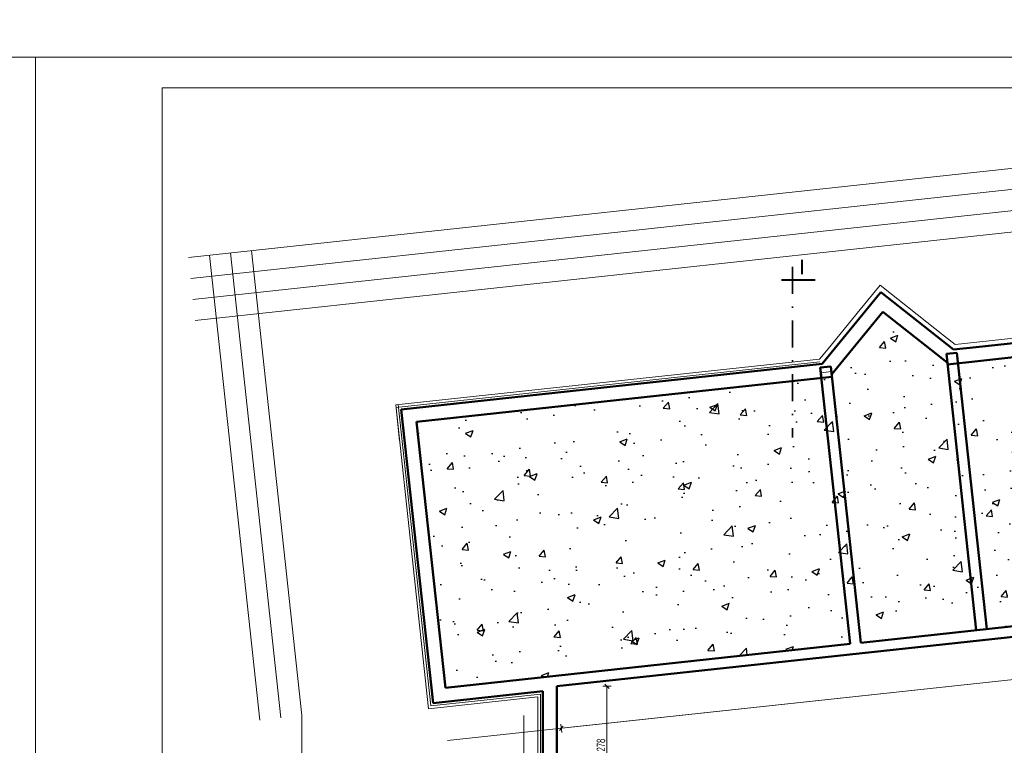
# Model space of a CAD drawing. Header units: millimetres. Extents: x 72202 to 304796, y 21658 to 519946.
# Tile 23 of 95: x 200516 to 202846, y 201760 to 203478. Entities that reach past the tile are written whole.
import ezdxf

# ---------------------------------------------------------------- set-up
doc = ezdxf.new("R2010")
doc.units = ezdxf.units.MM
doc.linetypes.add('ACAD_ISO10W100', pattern=[18.5, 12, -3, 0.5, -3])
doc.linetypes.add('DASHDOT', pattern=[25.4, 12.7, -6.35, 0, -6.35])
doc.layers.get('Defpoints').update_dxf_attribs({"color": 3})
for name, color, linetype, lineweight in [('kreskowanie', 9, 'Continuous', 5), ('linia - gruba - projektowana', 170, 'Continuous', 50), ('linia - ściany do wyburzenia', 9, 'Continuous', 5), ('LINIA CIENKA', 7, 'Continuous', 13), ('LINIA KRESKOWANIE', 9, 'Continuous', 5), ('LINIA WYMIAROWANIE', 1, 'Continuous', 9), ('ściana_istniejąca', 7, 'Continuous', 35)]:
    doc.layers.add(name, color=color, linetype=linetype, lineweight=lineweight)
doc.layers.add('LINIA-NIE DRUKOWAĆ', color=3, linetype='Continuous', lineweight=20, plot=False)
doc.styles.add('simplex', font='arial.ttf')
doc.styles.get("Standard").update_dxf_attribs({"font": 'ARIALN.TTF', "width": 0.75})
doc.linetypes.add('GRADZINOWANIE', pattern='A,0.00254,-2.54,[134,ltypeshp.shx,S=2.54,R=0,X=-2.54,Y=0],-5.08,[134,ltypeshp.shx,S=2.54,R=180,X=2.54,Y=0],-2.54', length=10.16254)
doc.dimstyles.new('sebek100', dxfattribs={"dimtxt": 17, "dimasz": 10, "dimexe": 10, "dimexo": 20, "dimgap": 4, "dimtad": 1, "dimrnd": 0.5, "dimtxsty": 'Standard', "dimblk": 'OBLIQUE', "dimcen": 8, "dimclre": 1, "dimazin": 0, "dimtm": 1e-09, "dimtfac": 1, "dimtix": 1, "dimtmove": 1, "dimatfit": 3, "dimldrblk": 'zas', "dimfxl": 0, "dimtolj": 2, "dimlwd": -1, "dimlwe": -1, "dimarcsym": 0})

# ---------------------------------------------------------------- blocks, each defined once
blk = doc.blocks.new('_Oblique')
at = {"color": 0, "linetype": 'ByBlock', "lineweight": -2}
blk.add_line((-0.5, -0.5), (0.5, 0.5), dxfattribs=at)
blk = doc.blocks.new('*D72')
at = {"layer": 'Defpoints', "color": 0, "lineweight": -3, "ltscale": 4}
for p in [(207453.3, 203691.7), (200553.3, 203234.1), (207453.3, 203234.1)]:
    blk.add_point(p, dxfattribs=at)
at = {"layer": 'LINIA CIENKA', "ltscale": 4}
for p, q in [((200553.3, 203681.7), (200553.3, 203701.7)), ((207453.3, 203681.7), (207453.3, 203701.7))]:
    blk.add_line(p, q, dxfattribs=at)
at = {"layer": 'LINIA CIENKA', "color": 0, "ltscale": 4}
blk.add_line((200553.3, 203691.7), (207453.3, 203691.7), dxfattribs=at)
at = {"layer": 'LINIA CIENKA', "color": 0, "ltscale": 4, "xscale": 10, "yscale": 10, "zscale": 10, "rotation": 180}
blk.add_blockref('_Oblique', (200553.3, 203691.7), dxfattribs=at)
at = {"layer": 'LINIA CIENKA', "color": 0, "ltscale": 4, "xscale": 10, "yscale": 10, "zscale": 10}
blk.add_blockref('_Oblique', (207453.3, 203691.7), dxfattribs=at)
at = {"layer": 'LINIA CIENKA', "color": 0, "lineweight": -3, "ltscale": 4, "insert": (204003.3, 203797.8), "char_height": 200, "attachment_point": 5}
blk.add_mtext('\\A2;6900', dxfattribs=at)
blk = doc.blocks.new('zas')
blk = doc.blocks.new('*D74')
at = {"layer": 'Defpoints', "color": 0, "lineweight": -3, "ltscale": 4}
for p in [(200553.3, 203691.7), (193653.3, 203234.1), (200553.3, 203234.1)]:
    blk.add_point(p, dxfattribs=at)
at = {"layer": 'LINIA CIENKA', "ltscale": 4}
for p, q in [((193653.3, 203681.7), (193653.3, 203701.7)), ((200553.3, 203681.7), (200553.3, 203701.7))]:
    blk.add_line(p, q, dxfattribs=at)
at = {"layer": 'LINIA CIENKA', "color": 0, "ltscale": 4}
blk.add_line((193653.3, 203691.7), (200553.3, 203691.7), dxfattribs=at)
at = {"layer": 'LINIA CIENKA', "color": 0, "ltscale": 4, "xscale": 10, "yscale": 10, "zscale": 10, "rotation": 180}
blk.add_blockref('_Oblique', (193653.3, 203691.7), dxfattribs=at)
at = {"layer": 'LINIA CIENKA', "color": 0, "ltscale": 4, "xscale": 10, "yscale": 10, "zscale": 10}
blk.add_blockref('_Oblique', (200553.3, 203691.7), dxfattribs=at)
at = {"layer": 'LINIA CIENKA', "color": 0, "lineweight": -3, "ltscale": 4, "insert": (197103.3, 203797.8), "char_height": 200, "attachment_point": 5}
blk.add_mtext('\\A2;6900', dxfattribs=at)
blk = doc.blocks.new('*D221')
at = {"layer": 'Defpoints', "color": 0, "lineweight": -3, "ltscale": 4}
for p in [(205734.2, 202327.6), (205745, 202228.2), (201786.8, 201900)]:
    blk.add_point(p, dxfattribs=at)
at = {"layer": 'LINIA WYMIAROWANIE', "color": 0, "ltscale": 4}
blk.add_line((201797.6, 201800.6), (205745, 202228.2), dxfattribs=at)
at = {"layer": 'LINIA WYMIAROWANIE', "ltscale": 4}
for p, q in [((205743.9, 202238.1), (205746.1, 202218.2)), ((201796.5, 201810.6), (201798.6, 201790.7))]:
    blk.add_line(p, q, dxfattribs=at)
at = {"layer": 'LINIA WYMIAROWANIE', "color": 0, "ltscale": 4, "xscale": 10, "yscale": 10, "zscale": 10}
for p, rotation in [((205745, 202228.2), 6.182017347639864), ((201797.6, 201800.6), 186.1820173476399)]:
    blk.add_blockref('_Oblique', p, dxfattribs=dict(at, rotation=rotation))
at = {"layer": 'LINIA WYMIAROWANIE', "color": 0, "lineweight": -3, "ltscale": 4, "insert": (203769.8, 202028.5), "char_height": 20, "attachment_point": 5, "rotation": 6.182}
blk.add_mtext('\\A2;3970', dxfattribs=at)
blk = doc.blocks.new('*D222')
at = {"layer": 'Defpoints', "color": 0, "lineweight": -3, "ltscale": 4}
for p in [(201786.8, 201900), (201786.8, 201622), (201905.3, 201622)]:
    blk.add_point(p, dxfattribs=at)
at = {"layer": 'LINIA WYMIAROWANIE', "ltscale": 4}
for p, q in [((201895.3, 201900), (201915.3, 201900)), ((201895.3, 201622), (201915.3, 201622))]:
    blk.add_line(p, q, dxfattribs=at)
at = {"layer": 'LINIA WYMIAROWANIE', "color": 0, "ltscale": 4}
blk.add_line((201905.3, 201900), (201905.3, 201622), dxfattribs=at)
at = {"layer": 'LINIA WYMIAROWANIE', "color": 0, "ltscale": 4, "xscale": 10, "yscale": 10, "zscale": 10}
for p, rotation in [((201905.3, 201900), 90), ((201905.3, 201622), 270)]:
    blk.add_blockref('_Oblique', p, dxfattribs=dict(at, rotation=rotation))
at = {"layer": 'LINIA WYMIAROWANIE', "color": 0, "lineweight": -3, "ltscale": 4, "insert": (201891.1, 201761), "char_height": 20, "attachment_point": 5, "rotation": 90}
blk.add_mtext('\\A2;278', dxfattribs=at)
blk = doc.blocks.new('*D316')
at = {"layer": 'Defpoints', "color": 0, "lineweight": -3, "ltscale": 1.2}
for p in [(202465.3, 221218.8), (202465.3, 41854.9), (202493.3, 41854.9)]:
    blk.add_point(p, dxfattribs=at)
at = {"layer": 'LINIA WYMIAROWANIE', "color": 1, "ltscale": 1.2}
for p, q in [((202465.3, 41859.9), (202465.3, 41844.9)), ((202493.3, 41854.9), (202493.3, 41844.9))]:
    blk.add_line(p, q, dxfattribs=at)
at = {"layer": 'LINIA WYMIAROWANIE', "color": 0, "ltscale": 1.2}
blk.add_line((202493.3, 41854.9), (202465.3, 41854.9), dxfattribs=at)
at = {"layer": 'LINIA WYMIAROWANIE', "color": 0, "ltscale": 1.2, "xscale": 10, "yscale": 10, "zscale": 10, "rotation": 180}
blk.add_blockref('_Oblique', (202465.3, 41854.9), dxfattribs=at)
at = {"layer": 'LINIA WYMIAROWANIE', "color": 0, "ltscale": 1.2, "xscale": 10, "yscale": 10, "zscale": 10}
blk.add_blockref('_Oblique', (202493.3, 41854.9), dxfattribs=at)
at = {"layer": 'LINIA WYMIAROWANIE', "color": 0, "lineweight": -3, "ltscale": 1.2, "insert": (202479.3, 41868.1), "char_height": 18, "attachment_point": 5}
blk.add_mtext('\\A2;28', dxfattribs=at)

msp = doc.modelspace()

# ---------------------------------------------------------------- hatches: boundary and pattern name
at = {"layer": 'linia - ściany do wyburzenia', "lineweight": -3, "ltscale": 1.2}
h = msp.add_hatch(dxfattribs=at)
h.set_pattern_fill('AR-CONC', color=256)
h.set_pattern_definition([(50, (54647.69, -3160), (182.18467, -15.939086), [19.05, -209.55]), (355, (54647.69, -3160), (-35.24342, 191.05685), [15.24, -167.64058]), (100.451445, (54662.87, -3161.33), (146.94125, 175.11775), [16.19001, -178.09024]), (46.1842, (54647.69, -3109.2), (271.07904, -42.04233), [28.575, -314.325]), (96.63556, (54670.28, -3112.7), (237.40413, 247.42612), [24.28502, -267.1356]), (351.18415, (54647.69, -3109.2), (237.40413, 247.42612), [22.85997, -251.45973]), (21, (54673.09, -3121.9), (151.61439, -102.2652), [19.05, -209.55]), (326, (54673.09, -3121.9), (61.80203, 184.18797), [15.24, -167.64]), (71.451445, (54685.72, -3130.43), (213.41642, 81.92277), [16.19001, -178.08994]), (37.5, (54647.686, -3160.004), (3.088603, 84.555039), [0, -165.608, 0, -170.18, 0, -168.275]), (7.5, (54647.69, -3160), (66.819663, 100.180575), [0, -97.028, 0, -161.798, 0, -64.135]), (327.5, (54591.044, -3160.004), (135.590595, -5.728744), [0, -63.5, 0, -198.12, 0, -262.89]), (317.5, (54565.64, -3160), (148.12918, 25.42649), [0, -82.55, 0, -131.572, 0, -186.69])])
h.paths.add_polyline_path([(203253.976, 202720.804), (202736.006, 202664.698), (202711.151, 202662.006), (202558.314, 202786.526), (202437.751, 202632.392), (201454.999, 202525.943), (201523.165, 201896.624), (203322.142, 202091.485)])

# ---------------------------------------------------------------- linework, layer by layer
at = {"layer": 'kreskowanie', "color": 0, "linetype": 'ACAD_ISO10W100', "lineweight": 40, "ltscale": 12}
msp.add_line((202318.026, 202862.163), (202398.026, 202862.163), dxfattribs=at)
at = {"layer": 'linia - gruba - projektowana'}
for p, q in [((202414.454, 202663.062), (202553.333, 202832.508)), ((202725.274, 202696.729), (202553.333, 202832.508)), ((202437.077, 202638.606), (202558.314, 202786.526)), ((202710.698, 202666.19), (202558.314, 202786.526)), ((202779.179, 202702.568), (203405.515, 202770.411)), ((202782.733, 202669.76), (203409.069, 202737.603)), ((202708.459, 202686.861), (202733.314, 202689.553)), ((202708.459, 202686.861), (202779.317, 202032.687)), ((202725.274, 202696.729), (202779.179, 202702.568)), ((202733.314, 202689.553), (202804.172, 202035.379)), ((201418.637, 202555.198), (202414.454, 202663.062)), ((202711.151, 202662.006), (202782.733, 202669.76)), ((202410.204, 202654.555), (202435.058, 202657.247)), ((202410.204, 202654.555), (202412.896, 202629.7)), ((202410.204, 202654.555), (202481.062, 202000.381)), ((202435.058, 202657.247), (202505.917, 202003.073)), ((201454.999, 202525.943), (202437.751, 202632.392)), ((201418.637, 202555.198), (201493.911, 201860.263)), ((201454.999, 202525.943), (201523.165, 201896.624)), ((202505.917, 202003.073), (203599.023, 202121.475)), ((201786.792, 201900.033), (203601.715, 202096.621)), ((201523.165, 201896.624), (202481.062, 202000.381)), ((201786.792, 201622.042), (201786.792, 201900.033)), ((201493.911, 201860.263), (201753.792, 201888.412)), ((201753.792, 201630.042), (201753.792, 201888.412))]:
    msp.add_line(p, q, dxfattribs=at)
at = {"layer": 'LINIA CIENKA'}
for p, q in [((202728.86, 202709.188), (205703.276, 203031.368)), ((202504.493, 202791.849), (202551.522, 202849.228)), ((202703.923, 202728.88), (202551.522, 202849.228)), ((202504.493, 202791.849), (202428.425, 202699.039)), ((202728.86, 202709.188), (202703.923, 202728.88)), ((202731.15, 202709.53), (202731.16, 202709.437)), ((202408.044, 202674.172), (202428.425, 202699.039)), ((202408.044, 202674.172), (201405.401, 202565.964)), ((201414.632, 202480.739), (201405.401, 202565.964)), ((201405.405, 202565.929), (201483.262, 201847.133)), ((201483.292, 201847.042), (201741.792, 201875.042)), ((201741.792, 201642.042), (201741.792, 201875.042))]:
    msp.add_line(p, q, dxfattribs=at)
msp.add_lwpolyline([(200853.292, 200489.042), (200853.292, 203316.491), (207383.292, 203316.491), (207383.292, 200489.042)], close=True, dxfattribs=at)
at = {"layer": 'LINIA KRESKOWANIE', "linetype": 'GRADZINOWANIE', "ltscale": 0.6}
for p, q in [((202408.688, 202668.207), (201406.044, 202559.999)), ((201488.592, 201853.651), (201411.366, 202566.61)), ((201488.592, 201853.651), (201747.792, 201881.727)), ((201747.792, 201636.042), (201747.792, 201881.727))]:
    msp.add_line(p, q, dxfattribs=at)
at = {"layer": 'LINIA WYMIAROWANIE', "color": 4, "ltscale": 1.2}
for q in [(202411.55, 202642.127), (202437.751, 202632.392)]:
    msp.add_line((202436.404, 202644.82), q, dxfattribs=at)
msp.add_lwpolyline([(202410.204, 202654.555), (202412.896, 202629.7), (202437.751, 202632.392), (202435.058, 202657.247), (202410.204, 202654.555)], dxfattribs=at)
at = {"layer": 'LINIA-NIE DRUKOWAĆ'}
for p, q in [((200914.956, 202915.05), (205660.201, 203429.042)), ((200920.341, 202865.341), (205665.585, 203379.333)), ((200925.725, 202815.632), (205670.969, 203329.623)), ((200931.11, 202765.923), (205676.354, 203279.914)), ((200964.666, 202920.435), (201083.874, 201819.888)), ((201014.375, 202925.819), (201133.583, 201825.272)), ((201064.084, 202931.203), (201183.292, 201830.657)), ((201064.084, 202931.203), (201183.292, 201830.657)), ((205745.01, 202228.192), (201528.292, 201771.449)), ((201183.292, 200489.042), (201183.292, 201830.657)), ((201708.292, 200489.042), (201708.292, 201830.657))]:
    msp.add_line(p, q, dxfattribs=at)
for points in [[(193653.292, 203389.042), (193653.292, 200419.042), (200553.292, 200419.042), (200553.292, 203389.042)], [(200553.292, 203389.042), (200553.292, 200419.042), (207453.292, 200419.042), (207453.292, 203389.042)]]:
    msp.add_lwpolyline(points, close=True, dxfattribs=at)
for points in [[(205734.241, 202327.61), (201786.792, 201900.033)], [(201786.792, 201900.033), (201786.792, 201622.042), (204076.292, 201622.042), (204119.052, 201646.724), (204152.874, 201660.144), (204204.792, 201672.042), (204308.693, 201672.042), (204404.792, 201672.042), (204461.138, 201658.658), (204499.779, 201642.177)]]:
    msp.add_lwpolyline(points, dxfattribs=at)
at = {"layer": 'ściana_istniejąca', "linetype": 'DASHDOT', "ltscale": 5}
msp.add_line((202344.253, 202892.615), (202344.253, 202488.988), dxfattribs=at)

# ---------------------------------------------------------------- texts
at = {"layer": 'kreskowanie', "color": 0, "linetype": 'ACAD_ISO10W100', "lineweight": 40, "ltscale": 12, "style": 'simplex'}
msp.add_text('I', height=35, dxfattribs=at).set_placement((202359.862, 202875.055))

# ---------------------------------------------------------------- dimensions: what is measured, and where the dimension line sits
at = {"layer": 'LINIA CIENKA', "lineweight": -3, "ltscale": 4}
for base, p1, p2, picture, middle in [((200553.292, 203691.675), (193653.292, 203234.128), (200553.292, 203234.128), '*D74', (197103.292, 203797.79)), ((207453.292, 203691.675), (200553.292, 203234.128), (207453.292, 203234.128), '*D72', (204003.292, 203797.79))]:
    dim = msp.add_linear_dim(base=base, p1=p1, p2=p2, dimstyle='sebek100', override={"dimtxt": 200, "dimrnd": 0, "dimclre": 256, "dimtfill": 1, "dimarcsym": 2}, dxfattribs=at)
    dim.commit()
    dim.dimension.update_dxf_attribs({"geometry": picture, "text_midpoint": middle})
at = {"layer": 'LINIA WYMIAROWANIE', "lineweight": -3, "ltscale": 1.2}
dim = msp.add_linear_dim(base=(202465.292, 41854.897), p1=(202493.292, 41854.897), p2=(202465.292, 221218.846), dimstyle='sebek100', override={"dimtxt": 18, "dimrnd": 0, "dimfxl": 5, "dimtfill": 1, "dimarcsym": 2}, dxfattribs=at)
dim.commit()
dim.dimension.update_dxf_attribs({"geometry": '*D316', "text_midpoint": (202479.292, 41868.088)})
at = {"layer": 'LINIA WYMIAROWANIE', "lineweight": -3, "ltscale": 4}
dim = msp.add_aligned_dim(p1=(201786.792, 201900.033), p2=(205734.241, 202327.61), distance=-100, text='3970', dimstyle='sebek100', override={"dimtxt": 20, "dimrnd": 0, "dimclre": 256, "dimtfill": 1, "dimarcsym": 2}, dxfattribs=at)
dim.commit()
dim.dimension.update_dxf_attribs({"geometry": '*D221', "text_midpoint": (203769.755, 202028.532)})
dim = msp.add_linear_dim(base=(201905.284, 201622.042), p1=(201786.792, 201900.033), p2=(201786.792, 201622.042), angle=90, text='278', dimstyle='sebek100', override={"dimtxt": 20, "dimrnd": 0, "dimclre": 256, "dimtfill": 1, "dimarcsym": 2}, dxfattribs=at)
dim.commit()
dim.dimension.update_dxf_attribs({"geometry": '*D222', "text_midpoint": (201891.072, 201761.038)})

doc.saveas('drawing.dxf')
